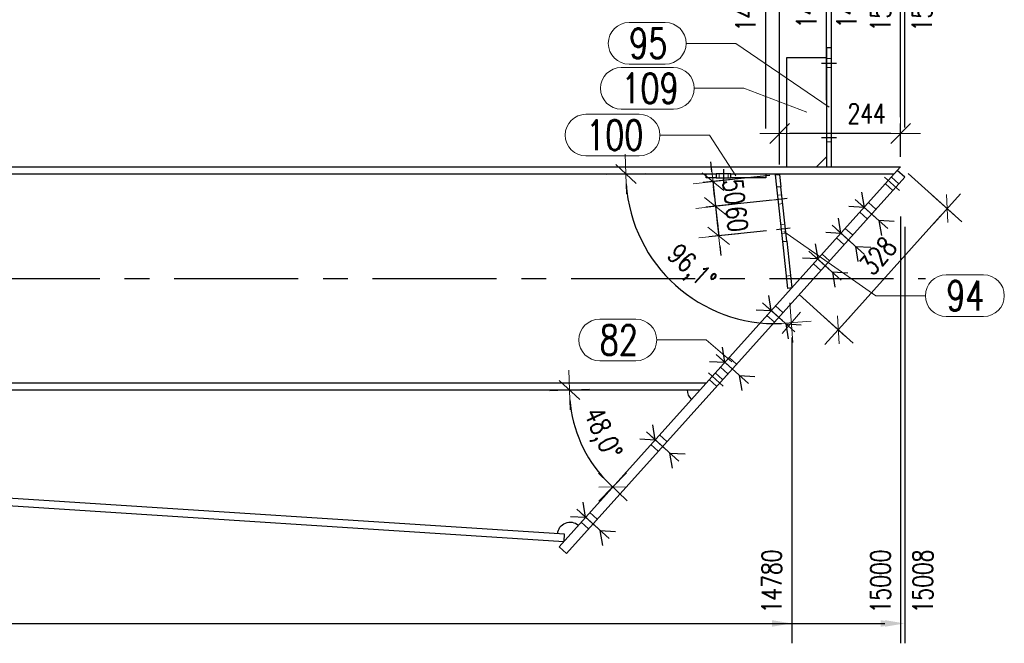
# Model space of a CAD drawing. Header units: millimetres. Extents: x 3528 to 4122, y 12541 to 12988.
# Tile 25 of 47: x 3882 to 3981, y 12612 to 12675. Entities that reach past the tile are written whole.
import ezdxf

# ---------------------------------------------------------------- set-up
doc = ezdxf.new("R2010")
doc.units = ezdxf.units.MM
doc.header["$LTSCALE"] = 10
doc.linetypes.add('HIDDEN', pattern=[0.375, 0.25, -0.125])
doc.linetypes.add('MITTE', pattern=[2, 1.25, -0.25, 0.25, -0.25])
doc.layers.get('Defpoints').update_dxf_attribs({"color": 1})
for name, color, linetype in [('PS_BOLT', 4, 'Continuous'), ('PS_MID', 5, 'MITTE'), ('PS_SHAPE', 3, 'Continuous')]:
    doc.layers.add(name, color=color, linetype=linetype)
for name, color, linetype, lineweight in [('PS_DIM', 4, 'Continuous', 13), ('PS_Hidden', 2, 'HIDDEN', 9), ('PS_Pos', 1, 'Continuous', 15), ('PS_SOLID', 7, 'Continuous', 30)]:
    doc.layers.add(name, color=color, linetype=linetype, lineweight=lineweight)
doc.styles.add('simplex', font='simplex.shx', dxfattribs={"width": 0.75})
doc.dimstyles.new('1_20_GŁ_DS1-LS20', dxfattribs={"dimtxt": 2, "dimasz": 2, "dimexe": 2, "dimexo": 5, "dimgap": 1, "dimtad": 1, "dimjust": 4, "dimdec": 0, "dimlfac": 20, "dimtxsty": 'simplex', "dimblk1": 'NONE', "dimsah": 1, "dimcen": 2, "dimclrd": 256, "dimclre": 256, "dimclrt": 4, "dimadec": 1, "dimazin": 0, "dimtfac": 1, "dimtdec": 0, "dimtmove": 2, "dimatfit": 3, "dimfxl": 1, "dimarcsym": 0})
doc.dimstyles.new('1_20_PRZ', dxfattribs={"dimtxt": 2, "dimasz": 1, "dimexe": 2, "dimexo": 5, "dimgap": 1, "dimtad": 1, "dimdec": 0, "dimlfac": 20, "dimtxsty": 'simplex', "dimblk": 'dimznak', "dimcen": 2, "dimse1": 1, "dimse2": 1, "dimclrd": 256, "dimclrt": 4, "dimadec": 1, "dimazin": 0, "dimtfac": 1, "dimtdec": 0, "dimtix": 1, "dimtmove": 2, "dimatfit": 3, "dimldrblk": 'dim-grot', "dimfxl": 1, "dimarcsym": 0})
doc.dimstyles.new('1_20_SC', dxfattribs={"dimtxt": 2, "dimasz": 1, "dimexe": 1, "dimexo": 1, "dimgap": 1, "dimtad": 1, "dimdec": 0, "dimlfac": 20, "dimtxsty": 'simplex', "dimblk": 'dimznak', "dimcen": 2, "dimclrd": 256, "dimclre": 256, "dimclrt": 4, "dimadec": 1, "dimazin": 0, "dimtfac": 1, "dimtdec": 0, "dimtix": 1, "dimtmove": 2, "dimatfit": 3, "dimldrblk": 'dim-grot', "dimfxl": 1, "dimarcsym": 0})

# ---------------------------------------------------------------- blocks, each defined once
blk = doc.blocks.new('dimznak')
at = {"color": 0}
for points in [[(0, 2), (0, -2)], [(-2, 0), (2, 0)]]:
    blk.add_lwpolyline(points, dxfattribs=at)
at = {"color": 2}
blk.add_lwpolyline([(1, 1), (-1, -1)], dxfattribs=at)
blk = doc.blocks.new('*D81')
at = {"layer": 'Defpoints', "color": 0, "transparency": 16777216}
for p in [(3719.831, 12637.512), (3950.821, 12637.512), (3734.106, 12636.136), (3790.387, 12634.167), (3937.18, 12622.985)]:
    blk.add_point(p, dxfattribs=at)
at = {"layer": 'PS_DIM', "lineweight": -2, "transparency": 16777216}
blk.add_arc((3712.861, 12637.512), 77.598, 357.03304, 359.26163, dxfattribs=at)
for p, rotation in [((3790.459, 12637.512), 89.63081303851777), ((3790.297, 12632.497), 266.663851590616)]:
    blk.add_blockref('dimznak', p, dxfattribs=dict(at, rotation=rotation))
at = {"layer": 'PS_DIM', "color": 4, "transparency": 16777216, "insert": (3788.229, 12635.074), "char_height": 2, "attachment_point": 5, "rotation": 88.14733, "style": 'simplex'}
blk.add_mtext('3,7°', dxfattribs=at)
blk = doc.blocks.new('dim-grot')
blk.add_hatch(color=256).paths.add_polyline_path([(0, 0), (-2, 0.5), (-2, -0.5)])
blk.add_lwpolyline([(0, 0), (-2, 0.5), (-2, -0.5), (0, 0)])
blk = doc.blocks.new('*D83')
at = {"layer": 'Defpoints', "color": 0, "transparency": 16777216}
for p in [(3970.713, 12659.64), (3719.831, 12637.512), (3950.821, 12637.512), (3938.191, 12633.887), (3936.618, 12621.712)]:
    blk.add_point(p, dxfattribs=at)
at = {"layer": 'PS_DIM', "lineweight": -2, "transparency": 16777216}
blk.add_arc((3950.821, 12637.512), 13.14, 184.36153, 223.68447, dxfattribs=at)
for p, rotation in [((3937.681, 12637.512), 92.18076421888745), ((3942.036, 12627.74), 315.8652371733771)]:
    blk.add_blockref('dimznak', p, dxfattribs=dict(at, rotation=rotation))
at = {"layer": 'PS_DIM', "color": 4, "transparency": 16777216, "insert": (3940.82, 12633.054), "char_height": 2, "attachment_point": 5, "rotation": 294.023, "style": 'simplex'}
blk.add_mtext('48,0°', dxfattribs=at)
blk = doc.blocks.new('*D84')
at = {"layer": 'Defpoints', "color": 0, "transparency": 16777216}
for p in [(3958.848, 12659.234), (3952.394, 12656.031), (3959.113, 12656.748)]:
    blk.add_point(p, dxfattribs=at)
at = {"layer": 'PS_DIM', "lineweight": -2, "transparency": 16777216}
for p, q in [((3952.023, 12659.511), (3951.917, 12660.506)), ((3957.853, 12659.128), (3951.135, 12658.411)), ((3952.129, 12658.517), (3952.394, 12656.031)), ((3958.119, 12656.642), (3951.4, 12655.925)), ((3952.5, 12655.037), (3952.607, 12654.042))]:
    blk.add_line(p, q, dxfattribs=at)
for p, rotation in [((3952.129, 12658.517), 276.0920027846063), ((3952.394, 12656.031), 96.09200278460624)]:
    blk.add_blockref('dimznak', p, dxfattribs=dict(at, rotation=rotation))
at = {"layer": 'PS_DIM', "color": 4, "transparency": 16777216, "insert": (3954.25, 12657.486), "char_height": 2, "attachment_point": 5, "rotation": 276.092, "style": 'simplex'}
blk.add_mtext('50', dxfattribs=at)
blk = doc.blocks.new('*D85')
at = {"layer": 'Defpoints', "color": 0, "transparency": 16777216}
for p in [(3959.113, 12656.748), (3952.713, 12653.048), (3958.537, 12653.669)]:
    blk.add_point(p, dxfattribs=at)
at = {"layer": 'PS_DIM', "lineweight": -2, "transparency": 16777216}
for p, q in [((3952.288, 12657.025), (3952.182, 12658.02)), ((3958.119, 12656.642), (3951.4, 12655.925)), ((3952.394, 12656.031), (3952.713, 12653.048)), ((3957.542, 12653.563), (3951.718, 12652.942)), ((3952.819, 12652.054), (3952.925, 12651.059))]:
    blk.add_line(p, q, dxfattribs=at)
for p, rotation in [((3952.394, 12656.031), 276.0920027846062), ((3952.713, 12653.048), 96.09200278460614)]:
    blk.add_blockref('dimznak', p, dxfattribs=dict(at, rotation=rotation))
at = {"layer": 'PS_DIM', "color": 4, "transparency": 16777216, "insert": (3954.542, 12654.752), "char_height": 2, "attachment_point": 5, "rotation": 276.092, "style": 'simplex'}
blk.add_mtext('60', dxfattribs=at)
blk = doc.blocks.new('*D86')
at = {"layer": 'Defpoints', "color": 0, "transparency": 16777216}
for p in [(3719.831, 12659.282), (3970.391, 12659.282), (3959.166, 12652.48), (3945.657, 12651.284), (3959.671, 12647.756)]:
    blk.add_point(p, dxfattribs=at)
at = {"layer": 'PS_DIM', "lineweight": -2, "transparency": 16777216}
blk.add_arc((3958.44, 12659.282), 15.079, 183.80045, 272.29155, dxfattribs=at)
for p, rotation in [((3943.362, 12659.282), 91.90022571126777), ((3960.041, 12644.288), 4.191777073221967)]:
    blk.add_blockref('dimznak', p, dxfattribs=dict(at, rotation=rotation))
at = {"layer": 'PS_DIM', "color": 4, "transparency": 16777216, "insert": (3949.824, 12649.697), "char_height": 2, "attachment_point": 5, "rotation": 318.046, "style": 'simplex'}
blk.add_mtext('96,1°', dxfattribs=at)
blk = doc.blocks.new('*D105')
at = {"layer": 'Defpoints', "color": 0, "transparency": 16777216}
for p in [(3957.45, 12681.099), (3957.45, 12658.882), (3585.581, 12637.512)]:
    blk.add_point(p, dxfattribs=at)
at = {"layer": 'PS_DIM', "lineweight": -2, "transparency": 16777216}
for p, q in [((3585.581, 12642.512), (3585.581, 12683.099)), ((3957.45, 12663.882), (3957.45, 12683.099)), ((3585.581, 12681.099), (3955.45, 12681.099))]:
    blk.add_line(p, q, dxfattribs=at)
at = {"layer": 'PS_DIM', "transparency": 16777216}
blk.add_solid([(3955.45, 12681.432), (3955.45, 12680.765), (3957.45, 12681.099)], dxfattribs=at)
at = {"layer": 'PS_DIM', "color": 4, "transparency": 16777216, "insert": (3955.43, 12676.864), "char_height": 2, "attachment_point": 5, "rotation": 90, "style": 'simplex'}
blk.add_mtext('14728', dxfattribs=at)
blk = doc.blocks.new('_None')
blk = doc.blocks.new('*D106')
at = {"layer": 'Defpoints', "color": 0, "transparency": 16777216}
for p in [(3958.848, 12681.099), (3958.848, 12659.234), (3585.581, 12637.512)]:
    blk.add_point(p, dxfattribs=at)
at = {"layer": 'PS_DIM', "lineweight": -2, "transparency": 16777216}
for p, q in [((3585.581, 12642.512), (3585.581, 12683.099)), ((3958.848, 12664.234), (3958.848, 12683.099)), ((3585.581, 12681.099), (3956.848, 12681.099))]:
    blk.add_line(p, q, dxfattribs=at)
at = {"layer": 'PS_DIM', "transparency": 16777216}
blk.add_solid([(3956.848, 12681.432), (3956.848, 12680.765), (3958.848, 12681.099)], dxfattribs=at)
at = {"layer": 'PS_DIM', "color": 4, "transparency": 16777216, "insert": (3959.146, 12687.365), "char_height": 2, "attachment_point": 5, "rotation": 90, "style": 'simplex'}
blk.add_mtext('14756', dxfattribs=at)
blk = doc.blocks.new('*D107')
at = {"layer": 'Defpoints', "color": 0, "transparency": 16777216}
for p in [(3963.581, 12681.099), (3963.581, 12661.729), (3585.581, 12637.512)]:
    blk.add_point(p, dxfattribs=at)
at = {"layer": 'PS_DIM', "lineweight": -2, "transparency": 16777216}
for p, q in [((3585.581, 12642.512), (3585.581, 12683.099)), ((3963.581, 12666.729), (3963.581, 12683.099)), ((3585.581, 12681.099), (3961.581, 12681.099))]:
    blk.add_line(p, q, dxfattribs=at)
at = {"layer": 'PS_DIM', "transparency": 16777216}
blk.add_solid([(3961.581, 12681.432), (3961.581, 12680.765), (3963.581, 12681.099)], dxfattribs=at)
at = {"layer": 'PS_DIM', "color": 4, "transparency": 16777216, "insert": (3961.561, 12677.186), "char_height": 2, "attachment_point": 5, "rotation": 90, "style": 'simplex'}
blk.add_mtext('14851', dxfattribs=at)
blk = doc.blocks.new('*D108')
at = {"layer": 'Defpoints', "color": 0, "transparency": 16777216}
for p in [(3964.081, 12681.099), (3964.081, 12661.52), (3585.581, 12637.512)]:
    blk.add_point(p, dxfattribs=at)
at = {"layer": 'PS_DIM', "lineweight": -2, "transparency": 16777216}
for p, q in [((3585.581, 12642.512), (3585.581, 12683.099)), ((3964.081, 12666.52), (3964.081, 12683.099)), ((3585.581, 12681.099), (3962.081, 12681.099))]:
    blk.add_line(p, q, dxfattribs=at)
at = {"layer": 'PS_DIM', "transparency": 16777216}
blk.add_solid([(3962.081, 12681.432), (3962.081, 12680.765), (3964.081, 12681.099)], dxfattribs=at)
at = {"layer": 'PS_DIM', "color": 4, "transparency": 16777216, "insert": (3965.601, 12677.186), "char_height": 2, "attachment_point": 5, "rotation": 90, "style": 'simplex'}
blk.add_mtext('14861', dxfattribs=at)
blk = doc.blocks.new('*D109')
at = {"layer": 'Defpoints', "color": 0, "transparency": 16777216}
for p in [(3971.047, 12681.099), (3971.047, 12660.012), (3585.581, 12637.512)]:
    blk.add_point(p, dxfattribs=at)
at = {"layer": 'PS_DIM', "lineweight": -2, "transparency": 16777216}
for p, q in [((3585.581, 12642.512), (3585.581, 12683.099)), ((3971.047, 12665.012), (3971.047, 12683.099)), ((3585.581, 12681.099), (3969.047, 12681.099))]:
    blk.add_line(p, q, dxfattribs=at)
at = {"layer": 'PS_DIM', "transparency": 16777216}
blk.add_solid([(3969.047, 12681.432), (3969.047, 12680.765), (3971.047, 12681.099)], dxfattribs=at)
at = {"layer": 'PS_DIM', "color": 4, "transparency": 16777216, "insert": (3969.027, 12676.864), "char_height": 2, "attachment_point": 5, "rotation": 90, "style": 'simplex'}
blk.add_mtext('15000', dxfattribs=at)
blk = doc.blocks.new('*D110')
at = {"layer": 'Defpoints', "color": 0, "transparency": 16777216}
for p in [(3971.456, 12681.099), (3971.456, 12658.971), (3585.581, 12637.512)]:
    blk.add_point(p, dxfattribs=at)
at = {"layer": 'PS_DIM', "lineweight": -2, "transparency": 16777216}
for p, q in [((3585.581, 12642.512), (3585.581, 12683.099)), ((3971.456, 12663.971), (3971.456, 12683.099)), ((3585.581, 12681.099), (3969.456, 12681.099))]:
    blk.add_line(p, q, dxfattribs=at)
at = {"layer": 'PS_DIM', "transparency": 16777216}
blk.add_solid([(3969.456, 12681.432), (3969.456, 12680.765), (3971.456, 12681.099)], dxfattribs=at)
at = {"layer": 'PS_DIM', "color": 4, "transparency": 16777216, "insert": (3973.197, 12676.864), "char_height": 2, "attachment_point": 5, "rotation": 90, "style": 'simplex'}
blk.add_mtext('15008', dxfattribs=at)
blk = doc.blocks.new('*D115')
at = {"layer": 'Defpoints', "color": 0, "transparency": 16777216}
for p in [(3960.068, 12647.799), (3585.581, 12637.512), (3960.068, 12613.982)]:
    blk.add_point(p, dxfattribs=at)
at = {"layer": 'PS_DIM', "lineweight": -2, "transparency": 16777216}
for p, q in [((3960.068, 12642.799), (3960.068, 12611.982)), ((3585.581, 12632.512), (3585.581, 12611.982)), ((3585.581, 12613.982), (3958.068, 12613.982))]:
    blk.add_line(p, q, dxfattribs=at)
at = {"layer": 'PS_DIM', "transparency": 16777216}
blk.add_solid([(3958.068, 12614.315), (3958.068, 12613.649), (3960.068, 12613.982)], dxfattribs=at)
at = {"layer": 'PS_DIM', "color": 4, "transparency": 16777216, "insert": (3958.048, 12618.216), "char_height": 2, "attachment_point": 5, "rotation": 90, "style": 'simplex'}
blk.add_mtext('14780', dxfattribs=at)
blk = doc.blocks.new('*D116')
at = {"layer": 'Defpoints', "color": 0, "transparency": 16777216}
for p in [(3971.047, 12660.012), (3585.581, 12637.512), (3971.047, 12613.982)]:
    blk.add_point(p, dxfattribs=at)
at = {"layer": 'PS_DIM', "lineweight": -2, "transparency": 16777216}
for p, q in [((3971.047, 12655.012), (3971.047, 12611.982)), ((3585.581, 12632.512), (3585.581, 12611.982)), ((3585.581, 12613.982), (3969.047, 12613.982))]:
    blk.add_line(p, q, dxfattribs=at)
at = {"layer": 'PS_DIM', "transparency": 16777216}
blk.add_solid([(3969.047, 12614.315), (3969.047, 12613.649), (3971.047, 12613.982)], dxfattribs=at)
at = {"layer": 'PS_DIM', "color": 4, "transparency": 16777216, "insert": (3969.027, 12618.216), "char_height": 2, "attachment_point": 5, "rotation": 90, "style": 'simplex'}
blk.add_mtext('15000', dxfattribs=at)
blk = doc.blocks.new('*D117')
at = {"layer": 'Defpoints', "color": 0, "transparency": 16777216}
for p in [(3971.456, 12658.971), (3585.581, 12637.512), (3971.456, 12613.982)]:
    blk.add_point(p, dxfattribs=at)
at = {"layer": 'PS_DIM', "lineweight": -2, "transparency": 16777216}
for p, q in [((3971.456, 12653.971), (3971.456, 12611.982)), ((3585.581, 12632.512), (3585.581, 12611.982)), ((3585.581, 12613.982), (3969.456, 12613.982))]:
    blk.add_line(p, q, dxfattribs=at)
at = {"layer": 'PS_DIM', "transparency": 16777216}
blk.add_solid([(3969.456, 12614.315), (3969.456, 12613.649), (3971.456, 12613.982)], dxfattribs=at)
at = {"layer": 'PS_DIM', "color": 4, "transparency": 16777216, "insert": (3973.287, 12618.216), "char_height": 2, "attachment_point": 5, "rotation": 90, "style": 'simplex'}
blk.add_mtext('15008', dxfattribs=at)
blk = doc.blocks.new('*D136')
at = {"layer": 'Defpoints', "color": 0, "transparency": 16777216}
for p in [(3971.047, 12660.012), (3975.74, 12655.793), (3960.068, 12647.799)]:
    blk.add_point(p, dxfattribs=at)
at = {"layer": 'PS_DIM', "lineweight": -2, "transparency": 16777216}
for p, q in [((3971.791, 12659.343), (3976.483, 12655.125)), ((3965.429, 12644.324), (3975.071, 12655.05)), ((3960.812, 12647.13), (3965.505, 12642.912))]:
    blk.add_line(p, q, dxfattribs=at)
for p, rotation in [((3975.74, 12655.793), 48.04600139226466), ((3964.761, 12643.58), 228.0460013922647)]:
    blk.add_blockref('dimznak', p, dxfattribs=dict(at, rotation=rotation))
at = {"layer": 'PS_DIM', "color": 4, "transparency": 16777216, "insert": (3968.763, 12651.024), "char_height": 2, "attachment_point": 5, "rotation": 48.046, "style": 'simplex'}
blk.add_mtext('328', dxfattribs=at)
blk = doc.blocks.new('*D137')
at = {"layer": 'Defpoints', "color": 0, "transparency": 16777216}
for p in [(3958.848, 12663.364), (3971.047, 12660.012), (3958.848, 12659.234)]:
    blk.add_point(p, dxfattribs=at)
at = {"layer": 'PS_DIM', "lineweight": -2, "transparency": 16777216}
for p, q in [((3958.848, 12660.234), (3958.848, 12664.364)), ((3971.047, 12661.012), (3971.047, 12664.364)), ((3970.047, 12663.364), (3959.848, 12663.364))]:
    blk.add_line(p, q, dxfattribs=at)
at = {"layer": 'PS_DIM', "lineweight": -2, "transparency": 16777216, "rotation": 180}
blk.add_blockref('dimznak', (3958.848, 12663.364), dxfattribs=at)
at = {"layer": 'PS_DIM', "lineweight": -2, "transparency": 16777216}
blk.add_blockref('dimznak', (3971.047, 12663.364), dxfattribs=at)
at = {"layer": 'PS_DIM', "color": 4, "transparency": 16777216, "insert": (3967.62, 12665.364), "char_height": 2, "attachment_point": 5, "style": 'simplex'}
blk.add_mtext('244', dxfattribs=at)
blk = doc.blocks.new('*X363')
at = {"color": 30, "linetype": 'Continuous'}
for p, q in [((3939.292, 12624.687), (3939.041, 12626.203)), ((3938.399, 12625.489), (3941.672, 12622.548)), ((3937.758, 12624.775), (3939.292, 12624.687)), ((3941.03, 12621.834), (3940.779, 12623.35)), ((3940.779, 12623.35), (3942.313, 12623.262))]:
    blk.add_line(p, q, dxfattribs=at)
blk = doc.blocks.new('*X364')
at = {"color": 30, "linetype": 'Continuous'}
for p, q in [((3965.03, 12653.319), (3964.78, 12654.835)), ((3964.138, 12654.121), (3967.41, 12651.179)), ((3963.496, 12653.407), (3965.03, 12653.319)), ((3966.768, 12650.465), (3966.518, 12651.982)), ((3966.518, 12651.982), (3968.052, 12651.893))]:
    blk.add_line(p, q, dxfattribs=at)
blk = doc.blocks.new('*X365')
at = {"color": 30, "linetype": 'Continuous'}
for p, q in [((3958.011, 12645.51), (3957.76, 12647.026)), ((3957.118, 12646.312), (3960.39, 12643.371)), ((3956.476, 12645.598), (3958.011, 12645.51)), ((3959.749, 12642.657), (3959.498, 12644.173)), ((3959.498, 12644.173), (3961.032, 12644.085))]:
    blk.add_line(p, q, dxfattribs=at)
blk = doc.blocks.new('*X366')
at = {"color": 30, "linetype": 'Continuous'}
for p, q in [((3946.311, 12632.496), (3946.061, 12634.012)), ((3945.419, 12633.298), (3948.691, 12630.356)), ((3944.777, 12632.584), (3946.311, 12632.496)), ((3948.049, 12629.642), (3947.799, 12631.159)), ((3947.799, 12631.159), (3949.333, 12631.07))]:
    blk.add_line(p, q, dxfattribs=at)
blk = doc.blocks.new('*X367')
at = {"color": 30, "linetype": 'Continuous'}
for p, q in [((3967.12, 12657.438), (3967.37, 12655.922)), ((3967.37, 12655.922), (3965.836, 12656.01)), ((3969.75, 12653.782), (3966.478, 12656.724)), ((3970.392, 12654.496), (3968.858, 12654.585)), ((3968.858, 12654.585), (3969.108, 12653.068))]:
    blk.add_line(p, q, dxfattribs=at)
blk = doc.blocks.new('*X368')
at = {"color": 30, "linetype": 'Continuous'}
for p, q in [((3962.44, 12652.232), (3962.69, 12650.716)), ((3965.07, 12648.576), (3961.798, 12651.518)), ((3962.69, 12650.716), (3961.156, 12650.804)), ((3965.712, 12649.29), (3964.178, 12649.379)), ((3964.178, 12649.379), (3964.428, 12647.863))]:
    blk.add_line(p, q, dxfattribs=at)
blk = doc.blocks.new('*X369')
at = {"color": 30, "linetype": 'Continuous'}
for p, q in [((3952.439, 12641.106), (3955.711, 12638.165)), ((3953.331, 12640.304), (3953.08, 12641.82)), ((3951.797, 12640.393), (3953.331, 12640.304)), ((3955.069, 12637.451), (3954.818, 12638.967)), ((3954.818, 12638.967), (3956.353, 12638.879))]:
    blk.add_line(p, q, dxfattribs=at)
blk = doc.blocks.new('*X370')
at = {"color": 30, "linetype": 'Continuous'}
for p, q in [((3962.44, 12652.232), (3962.69, 12650.716)), ((3965.07, 12648.576), (3961.798, 12651.518)), ((3962.69, 12650.716), (3961.156, 12650.804)), ((3965.712, 12649.29), (3964.178, 12649.379)), ((3964.178, 12649.379), (3964.428, 12647.863))]:
    blk.add_line(p, q, dxfattribs=at)
blk = doc.blocks.new('*X371')
at = {"color": 30, "linetype": 'Continuous'}
for p, q in [((3958.011, 12645.51), (3957.76, 12647.026)), ((3957.118, 12646.312), (3960.39, 12643.371)), ((3956.476, 12645.598), (3958.011, 12645.51)), ((3959.749, 12642.657), (3959.498, 12644.173)), ((3959.498, 12644.173), (3961.032, 12644.085))]:
    blk.add_line(p, q, dxfattribs=at)
blk = doc.blocks.new('*X372')
at = {"color": 30, "linetype": 'Continuous'}
for p, q in [((3939.292, 12624.687), (3939.041, 12626.203)), ((3938.399, 12625.489), (3941.672, 12622.548)), ((3937.758, 12624.775), (3939.292, 12624.687)), ((3941.03, 12621.834), (3940.779, 12623.35)), ((3940.779, 12623.35), (3942.313, 12623.262))]:
    blk.add_line(p, q, dxfattribs=at)
blk = doc.blocks.new('*X373')
at = {"color": 30, "linetype": 'Continuous'}
for p, q in [((3965.03, 12653.319), (3964.78, 12654.835)), ((3964.138, 12654.121), (3967.41, 12651.179)), ((3963.496, 12653.407), (3965.03, 12653.319)), ((3966.768, 12650.465), (3966.518, 12651.982)), ((3966.518, 12651.982), (3968.052, 12651.893))]:
    blk.add_line(p, q, dxfattribs=at)
blk = doc.blocks.new('*X374')
at = {"color": 30, "linetype": 'Continuous'}
for p, q in [((3952.439, 12641.106), (3955.711, 12638.165)), ((3953.331, 12640.304), (3953.08, 12641.82)), ((3951.797, 12640.393), (3953.331, 12640.304)), ((3955.069, 12637.451), (3954.818, 12638.967)), ((3954.818, 12638.967), (3956.353, 12638.879))]:
    blk.add_line(p, q, dxfattribs=at)
blk = doc.blocks.new('*X375')
at = {"color": 30, "linetype": 'Continuous'}
for p, q in [((3967.12, 12657.438), (3967.37, 12655.922)), ((3967.37, 12655.922), (3965.836, 12656.01)), ((3969.75, 12653.782), (3966.478, 12656.724)), ((3970.392, 12654.496), (3968.858, 12654.585)), ((3968.858, 12654.585), (3969.108, 12653.068))]:
    blk.add_line(p, q, dxfattribs=at)
blk = doc.blocks.new('*X376')
at = {"color": 30, "linetype": 'Continuous'}
for p, q in [((3946.311, 12632.496), (3946.061, 12634.012)), ((3945.419, 12633.298), (3948.691, 12630.356)), ((3944.777, 12632.584), (3946.311, 12632.496)), ((3948.049, 12629.642), (3947.799, 12631.159)), ((3947.799, 12631.159), (3949.333, 12631.07))]:
    blk.add_line(p, q, dxfattribs=at)
blk = doc.blocks.new('*X377')
at = {"layer": 'PS_Hidden', "color": 2, "linetype": 'HIDDEN'}
for p, q in [((3964.081, 12670.912), (3963.581, 12670.912)), ((3964.081, 12670.012), (3963.581, 12670.012)), ((3964.081, 12663.412), (3963.581, 12663.412)), ((3964.081, 12662.512), (3963.581, 12662.512)), ((3952.75, 12658.882), (3952.75, 12659.282)), ((3953.65, 12658.882), (3953.65, 12659.282)), ((3970.855, 12658.302), (3970.111, 12658.971)), ((3970.253, 12657.633), (3969.509, 12658.301)), ((3958.668, 12657.153), (3959.065, 12657.196)), ((3958.763, 12656.258), (3959.161, 12656.301)), ((3968.548, 12655.736), (3967.805, 12656.405)), ((3967.679, 12654.77), (3966.936, 12655.438)), ((3958.986, 12654.17), (3959.384, 12654.212)), ((3959.082, 12653.275), (3959.479, 12653.318)), ((3966.209, 12653.134), (3965.465, 12653.802)), ((3965.339, 12652.167), (3964.596, 12652.835)), ((3963.869, 12650.531), (3963.125, 12651.199)), ((3963, 12649.564), (3962.256, 12650.232)), ((3959.936, 12649.042), (3959.538, 12648.999)), ((3959.189, 12645.325), (3958.445, 12645.993)), ((3958.32, 12644.358), (3957.576, 12645.027)), ((3954.509, 12640.119), (3953.765, 12640.788)), ((3953.105, 12638.557), (3952.362, 12639.226)), ((3953.64, 12639.152), (3952.896, 12639.821)), ((3952.504, 12637.888), (3951.76, 12638.557)), ((3946.62, 12631.344), (3945.877, 12632.012)), ((3947.49, 12632.31), (3946.746, 12632.979)), ((3940.47, 12624.502), (3939.726, 12625.17)), ((3939.601, 12623.535), (3938.857, 12624.204)), ((3937.091, 12622.239), (3937.132, 12622.236)), ((3937.132, 12622.236), (3937.135, 12622.288))]:
    blk.add_line(p, q, dxfattribs=at)
at = {"layer": 'PS_MID', "color": 5, "linetype": 'MITTE'}
for p, q in [((3963.081, 12670.462), (3964.581, 12670.462)), ((3963.081, 12670.462), (3964.581, 12670.462)), ((3963.081, 12670.462), (3964.581, 12670.462)), ((3963.081, 12670.462), (3964.581, 12670.462)), ((3963.081, 12662.962), (3964.581, 12662.962)), ((3963.081, 12662.962), (3964.581, 12662.962)), ((3963.081, 12662.962), (3964.581, 12662.962)), ((3963.081, 12662.962), (3964.581, 12662.962)), ((3953.2, 12659.782), (3953.2, 12658.382)), ((3969.438, 12658.97), (3970.926, 12657.633)), ((3969.438, 12658.97), (3970.926, 12657.633)), ((3959.61, 12656.801), (3958.218, 12656.653)), ((3959.61, 12656.801), (3958.218, 12656.653)), ((3966.998, 12656.256), (3968.486, 12654.919)), ((3966.998, 12656.256), (3968.486, 12654.919)), ((3959.929, 12653.818), (3958.537, 12653.669)), ((3959.929, 12653.818), (3958.537, 12653.669)), ((3964.658, 12653.653), (3966.146, 12652.316)), ((3964.658, 12653.653), (3966.146, 12652.316)), ((3962.319, 12651.05), (3963.806, 12649.713)), ((3962.319, 12651.05), (3963.806, 12649.713)), ((3717.831, 12648.762), (3973.547, 12648.762)), ((3957.639, 12645.844), (3959.126, 12644.507)), ((3957.639, 12645.844), (3959.126, 12644.507)), ((3952.959, 12640.639), (3954.446, 12639.301)), ((3952.959, 12640.639), (3954.446, 12639.301)), ((3951.689, 12639.226), (3953.176, 12637.888)), ((3951.689, 12639.226), (3953.176, 12637.888)), ((3945.939, 12632.83), (3947.427, 12631.493)), ((3945.939, 12632.83), (3947.427, 12631.493)), ((3938.92, 12625.021), (3940.407, 12623.684)), ((3938.92, 12625.021), (3940.407, 12623.684))]:
    blk.add_line(p, q, dxfattribs=at)
at = {"layer": 'PS_SOLID', "color": 7, "linetype": 'Continuous'}
for p, q in [((3963.581, 12672.012), (3963.581, 12660.012)), ((3964.081, 12672.012), (3963.581, 12672.012)), ((3964.081, 12660.012), (3964.081, 12672.012)), ((3959.581, 12660.012), (3959.581, 12671.012)), ((3959.581, 12671.012), (3963.581, 12671.012)), ((3962.581, 12660.012), (3963.581, 12661.012)), ((3717.831, 12660.012), (3971.047, 12660.012)), ((3971.047, 12660.012), (3970.713, 12659.64)), ((3741.081, 12659.282), (3951.45, 12659.282)), ((3970.713, 12659.64), (3936.618, 12621.712)), ((3937.361, 12621.044), (3971.456, 12658.971)), ((3951.45, 12658.882), (3951.45, 12659.282)), ((3951.45, 12659.282), (3952.45, 12659.282)), ((3952.45, 12658.882), (3951.45, 12658.882)), ((3952.45, 12659.282), (3952.45, 12658.882)), ((3953.95, 12659.282), (3952.45, 12659.282)), ((3952.45, 12658.882), (3953.95, 12658.882)), ((3953.95, 12658.882), (3953.95, 12659.282)), ((3953.95, 12659.282), (3957.45, 12659.282)), ((3957.45, 12658.882), (3953.95, 12658.882)), ((3957.45, 12659.282), (3957.45, 12658.882)), ((3957.45, 12659.282), (3970.391, 12659.282)), ((3958.45, 12659.191), (3958.848, 12659.234)), ((3958.583, 12657.949), (3958.45, 12659.191)), ((3958.848, 12659.234), (3958.98, 12657.991)), ((3971.456, 12658.971), (3970.713, 12659.64)), ((3958.98, 12657.991), (3958.583, 12657.949)), ((3959.166, 12652.48), (3958.583, 12657.949)), ((3959.564, 12652.522), (3958.98, 12657.991)), ((3959.166, 12652.48), (3959.564, 12652.522)), ((3959.671, 12647.756), (3959.166, 12652.48)), ((3959.564, 12652.522), (3960.068, 12647.799)), ((3960.068, 12647.799), (3959.671, 12647.756)), ((3717.831, 12638.242), (3951.477, 12638.242)), ((3717.831, 12637.512), (3950.821, 12637.512)), ((3937.18, 12622.985), (3734.106, 12636.136)), ((3734.057, 12635.388), (3937.091, 12622.239)), ((3937.135, 12622.288), (3937.18, 12622.985)), ((3937.361, 12621.044), (3936.618, 12621.712))]:
    blk.add_line(p, q, dxfattribs=at)
at = {"layer": 'PS_SOLID', "extrusion": (0, 0, -1)}
for centre, start, end in [((-3950.821, 12637.512), 311.954, 360), ((-3937.73, 12622.949), 3.70534, 131.954)]:
    blk.add_arc(centre, 1.25, start, end, dxfattribs=at)
blk = doc.blocks.new('*X379')
at = {"color": 1}
for p, q in [((3959.259, 12653.495), (3968.547, 12647.016)), ((3975.647, 12649.116), (3979.397, 12649.116)), ((3968.547, 12647.016), (3973.547, 12647.016)), ((3975.647, 12644.916), (3979.397, 12644.916))]:
    blk.add_line(p, q, dxfattribs=at)
for centre, start, end in [((3975.647, 12647.016), 90, 270), ((3979.397, 12647.016), 270, 90)]:
    blk.add_arc(centre, 2.1, start, end, dxfattribs=at)
at = {"color": 2, "style": 'simplex', "width": 0.75}
blk.add_text('94', height=3, dxfattribs=at).set_placement((3975.647, 12645.516))
blk = doc.blocks.new('*X380')
at = {"color": 1}
for p, q in [((3959.259, 12653.495), (3968.547, 12647.016)), ((3975.647, 12649.116), (3979.397, 12649.116)), ((3968.547, 12647.016), (3973.547, 12647.016)), ((3975.647, 12644.916), (3979.397, 12644.916))]:
    blk.add_line(p, q, dxfattribs=at)
for centre, start, end in [((3975.647, 12647.016), 90, 270), ((3979.397, 12647.016), 270, 90)]:
    blk.add_arc(centre, 2.1, start, end, dxfattribs=at)
at = {"color": 2, "style": 'simplex', "width": 0.75}
blk.add_text('94', height=3, dxfattribs=at).set_placement((3975.647, 12645.516))
blk = doc.blocks.new('*X381')
at = {"color": 1}
for p, q in [((3939.336, 12665.3), (3944.693, 12665.3)), ((3946.793, 12663.2), (3951.793, 12663.2)), ((3954.45, 12659.082), (3951.793, 12663.2)), ((3939.336, 12661.1), (3944.693, 12661.1))]:
    blk.add_line(p, q, dxfattribs=at)
for centre, start, end in [((3939.336, 12663.2), 90, 270), ((3944.693, 12663.2), 270, 90)]:
    blk.add_arc(centre, 2.1, start, end, dxfattribs=at)
at = {"color": 2, "style": 'simplex', "width": 0.75}
blk.add_text('100', height=3, dxfattribs=at).set_placement((3939.336, 12661.7))
blk = doc.blocks.new('*X382')
at = {"color": 1}
for p, q in [((3942.896, 12670.018), (3948.146, 12670.018)), ((3950.246, 12667.918), (3955.246, 12667.918)), ((3961.581, 12665.512), (3955.246, 12667.918)), ((3942.896, 12665.818), (3948.146, 12665.818))]:
    blk.add_line(p, q, dxfattribs=at)
for centre, start, end in [((3942.896, 12667.918), 90, 270), ((3948.146, 12667.918), 270, 90)]:
    blk.add_arc(centre, 2.1, start, end, dxfattribs=at)
at = {"color": 2, "style": 'simplex', "width": 0.75}
blk.add_text('109', height=3, dxfattribs=at).set_placement((3942.896, 12666.418))
blk = doc.blocks.new('*X383')
at = {"color": 1}
for p, q in [((3943.683, 12674.55), (3947.326, 12674.55)), ((3949.426, 12672.45), (3954.426, 12672.45)), ((3963.831, 12666.012), (3954.426, 12672.45)), ((3943.683, 12670.35), (3947.326, 12670.35))]:
    blk.add_line(p, q, dxfattribs=at)
for centre, start, end in [((3943.683, 12672.45), 90, 270), ((3947.326, 12672.45), 270, 90)]:
    blk.add_arc(centre, 2.1, start, end, dxfattribs=at)
at = {"color": 2, "style": 'simplex', "width": 0.75}
blk.add_text('95', height=3, dxfattribs=at).set_placement((3943.683, 12670.95))
blk = doc.blocks.new('*X384')
at = {"color": 1}
for p, q in [((3940.717, 12644.654), (3944.36, 12644.654)), ((3946.46, 12642.554), (3951.46, 12642.554)), ((3954.037, 12640.342), (3951.46, 12642.554)), ((3940.717, 12640.454), (3944.36, 12640.454))]:
    blk.add_line(p, q, dxfattribs=at)
for centre, start, end in [((3940.717, 12642.554), 90, 270), ((3944.36, 12642.554), 270, 90)]:
    blk.add_arc(centre, 2.1, start, end, dxfattribs=at)
at = {"color": 2, "style": 'simplex', "width": 0.75}
blk.add_text('82', height=3, dxfattribs=at).set_placement((3940.717, 12641.054))

msp = doc.modelspace()

# ---------------------------------------------------------------- block references
at = {"layer": 'PS_BOLT', "color": 30}
for name in ['*X367', '*X375', '*X364', '*X373', '*X368', '*X370', '*X365', '*X371', '*X369', '*X374', '*X366', '*X376', '*X363', '*X372']:
    msp.add_blockref(name, (0, 0), dxfattribs=at)
at = {"layer": 'PS_Pos'}
for name in ['*X383', '*X382', '*X381', '*X379', '*X380', '*X384']:
    msp.add_blockref(name, (0, 0), dxfattribs=at)
at = {"layer": 'PS_SHAPE'}
msp.add_blockref('*X377', (0, 0), dxfattribs=at)

# ---------------------------------------------------------------- dimensions: what is measured, and where the dimension line sits
at = {"layer": 'PS_DIM'}
for base, p2, text, picture, middle in [((3958.848, 12681.099), (3958.848, 12659.234), '14756', '*D106', (3959.146, 12687.365)), ((3957.45, 12681.099), (3957.45, 12658.882), '14728', '*D105', (3955.43, 12676.864)), ((3963.581, 12681.099), (3963.581, 12661.729), '14851', '*D107', (3961.561, 12677.186)), ((3964.081, 12681.099), (3964.081, 12661.52), '14861', '*D108', (3965.601, 12677.186)), ((3971.047, 12681.099), (3971.047, 12660.012), '15000', '*D109', (3969.027, 12676.864)), ((3971.456, 12681.099), (3971.456, 12658.971), '15008', '*D110', (3973.197, 12676.864)), ((3971.047, 12613.982), (3971.047, 12660.012), '15000', '*D116', (3969.027, 12618.216)), ((3971.456, 12613.982), (3971.456, 12658.971), '15008', '*D117', (3973.287, 12618.216)), ((3960.068, 12613.982), (3960.068, 12647.799), '14780', '*D115', (3958.048, 12618.216))]:
    dim = msp.add_linear_dim(base=base, p1=(3585.581, 12637.512), p2=p2, text=text, dimstyle='1_20_GŁ_DS1-LS20', dxfattribs=at)
    dim.commit()
    dim.dimension.update_dxf_attribs({"geometry": picture, "text_midpoint": middle, "dimtype": 128, "text_rotation": 90})
dim = msp.add_linear_dim(base=(3958.848, 12663.364), p1=(3971.047, 12660.012), p2=(3958.848, 12659.234), dimstyle='1_20_SC', dxfattribs=at)
dim.commit()
dim.dimension.update_dxf_attribs({"geometry": '*D137', "text_midpoint": (3967.62, 12665.364), "dimtype": 128})
for base, line1, line2, picture, middle in [((3945.657, 12651.284), ((3719.831, 12659.282), (3970.391, 12659.282)), ((3959.671, 12647.756), (3959.166, 12652.48)), '*D86', (3949.824, 12649.697)), ((3938.191, 12633.887), ((3970.713, 12659.64), (3936.618, 12621.712)), ((3719.831, 12637.512), (3950.821, 12637.512)), '*D83', (3940.82, 12633.054)), ((3790.387, 12634.167), ((3719.831, 12637.512), (3950.821, 12637.512)), ((3937.18, 12622.985), (3734.106, 12636.136)), '*D81', (3788.229, 12635.074))]:
    dim = msp.add_angular_dim_2l(base=base, line1=line1, line2=line2, dimstyle='1_20_PRZ', dxfattribs=at)
    dim.commit()
    dim.dimension.update_dxf_attribs({"geometry": picture, "text_midpoint": middle})
for p1, p2, distance, picture, middle in [((3958.848, 12659.234), (3959.113, 12656.748), -6.757, '*D84', (3954.25, 12657.486)), ((3960.068, 12647.799), (3971.047, 12660.012), -6.31, '*D136', (3968.763, 12651.024))]:
    dim = msp.add_aligned_dim(p1=p1, p2=p2, distance=distance, dimstyle='1_20_SC', dxfattribs=at)
    dim.commit()
    dim.dimension.update_dxf_attribs({"geometry": picture, "text_midpoint": middle})
dim = msp.add_linear_dim(base=(3952.713, 12653.048), p1=(3959.113, 12656.748), p2=(3958.537, 12653.669), angle=96.092, dimstyle='1_20_SC', dxfattribs=at)
dim.commit()
dim.dimension.update_dxf_attribs({"geometry": '*D85', "text_midpoint": (3954.542, 12654.752)})

doc.saveas('drawing.dxf')
